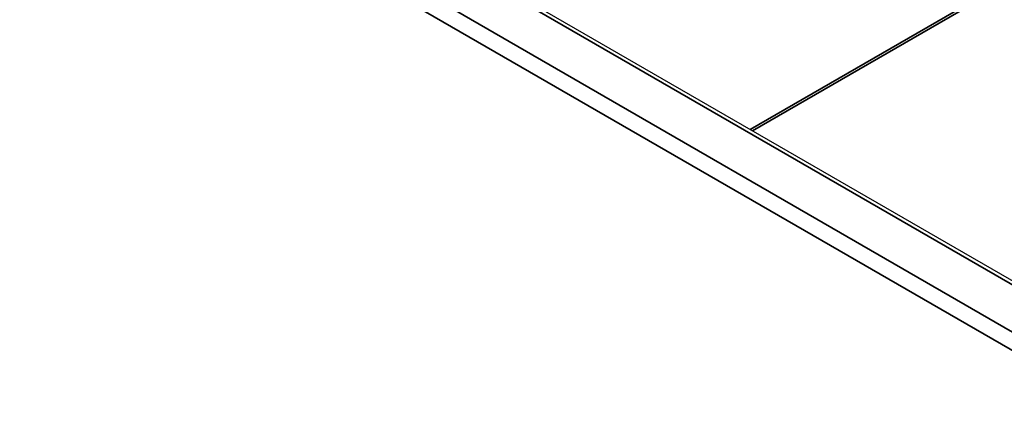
# Model space of a CAD drawing. Header units: millimetres. Extents: x -12192 to 12192, y -600 to 5895.
# Tile 30 of 118: x 3073 to 3097, y 1544 to 1554. Entities that reach past the tile are written whole.
import ezdxf

# ---------------------------------------------------------------- set-up
doc = ezdxf.new("R2010")
doc.units = ezdxf.units.MM
doc.header["$LTSCALE"] = 20
doc.layers.add('_Sichtbarkanten', color=7, linetype='Continuous', lineweight=25)
doc.layers.add('Sichtbar schmal (ISO)', color=7, linetype='Continuous', lineweight=35)

msp = doc.modelspace()

# ---------------------------------------------------------------- linework, layer by layer
at = {"layer": '_Sichtbarkanten'}
for p, q in [((3271.086, 1447.313), (2828.808, 1702.663)), ((3269.408, 1446.549), (2827.365, 1701.762))]:
    msp.add_line(p, q, dxfattribs=at)
at = {"layer": 'Sichtbar schmal (ISO)'}
for p, q in [((3270.943, 1447.299), (2828.665, 1702.649)), ((2827.64, 1702.066), (3269.933, 1446.708)), ((3269.426, 1446.538), (2827.438, 1701.72)), ((3090.783, 1551.411), (3106.22, 1560.324)), ((3090.841, 1551.378), (3106.279, 1560.291))]:
    msp.add_line(p, q, dxfattribs=at)

doc.saveas('drawing.dxf')
